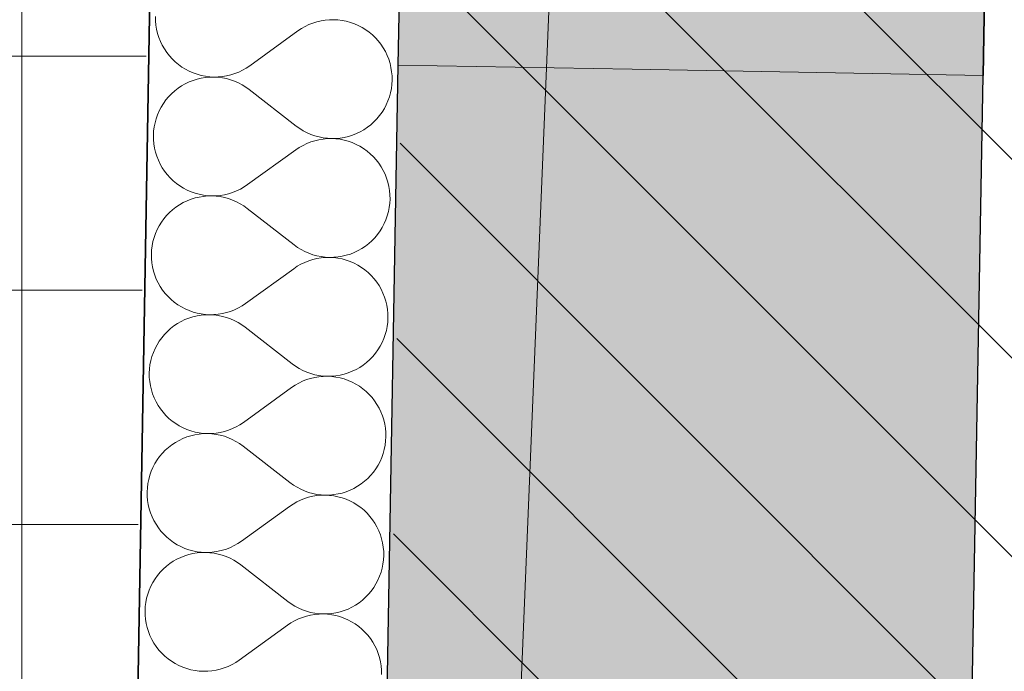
# Model space of a CAD drawing. Header units: millimetres. Extents: x -40276 to 214973, y -147941 to 35228.
# Tile 46 of 256: x -20652 to -20020, y 4095 to 4513. Entities that reach past the tile are written whole.
import ezdxf

# ---------------------------------------------------------------- set-up
doc = ezdxf.new("R2010")
doc.units = ezdxf.units.MM
doc.header["$MEASUREMENT"] = 0
doc.linetypes.add('Wipeout_Contour', pattern=[1000, 0, -1000])
for name, color, linetype in [('1._POHLED ZÁPADNÍ_2_0_plochy', 7, 'Continuous'), ('1._POHLED ZÁPADNÍ_2_2D prvky - obecné', 7, 'Continuous'), ('1._POHLED ZÁPADNÍ_2_akustické prvky', 7, 'Continuous'), ('1._POHLED ZÁPADNÍ_2_BT_ortho', 7, 'Continuous'), ('1._POHLED ZÁPADNÍ_2_Konstrukce - nosné', 7, 'Continuous'), ('1._POHLED ZÁPADNÍ_2_Nové_Konstrukce - nosné', 7, 'Continuous'), ('1._POHLED ZÁPADNÍ_2_Nové_Výplně - Povrchové', 7, 'Continuous'), ('1._POHLED ZÁPADNÍ_2_Nové_Výplně – Řezové', 7, 'Continuous'), ('1._POHLED ZÁPADNÍ_2_Výplně – Řezové', 7, 'Continuous')]:
    doc.layers.add(name, color=color, linetype=linetype)

# ---------------------------------------------------------------- blocks, each defined once
blk = doc.blocks.new('*X25', base_point=(-42174.69, -26223.67))
at = {"layer": '1._POHLED ZÁPADNÍ_2_Nové_Výplně – Řezové', "color": 21, "linetype": 'Continuous', "lineweight": 20, "true_color": 0xffaaaa}
for p, q in [((-20564.41, 4515.14), (-20564.37, 4512.42)), ((-20564.37, 4512.42), (-20564.12, 4509.71)), ((-20564.12, 4509.71), (-20563.69, 4507.02)), ((-20470.87, 4507.43), (-20473.13, 4505.91)), ((-20468.51, 4508.77), (-20470.87, 4507.43)), ((-20466.06, 4509.95), (-20468.51, 4508.77)), ((-20463.53, 4510.95), (-20466.06, 4509.95)), ((-20460.93, 4511.77), (-20463.53, 4510.95)), ((-20458.29, 4512.39), (-20460.93, 4511.77)), ((-20455.6, 4512.83), (-20458.29, 4512.39)), ((-20452.89, 4513.08), (-20455.6, 4512.83)), ((-20450.17, 4513.13), (-20452.89, 4513.08)), ((-20447.45, 4512.98), (-20450.17, 4513.13)), ((-20444.75, 4512.65), (-20447.45, 4512.98)), ((-20442.09, 4512.12), (-20444.75, 4512.65)), ((-20439.46, 4511.4), (-20442.09, 4512.12)), ((-20436.9, 4510.5), (-20439.46, 4511.4)), ((-20434.4, 4509.41), (-20436.9, 4510.5)), ((-20431.99, 4508.16), (-20434.4, 4509.41)), ((-20429.67, 4506.73), (-20431.99, 4508.16)), ((-20563.69, 4507.02), (-20563.06, 4504.38)), ((-20563.06, 4504.38), (-20562.25, 4501.78)), ((-20562.25, 4501.78), (-20561.25, 4499.25)), ((-20504.01, 4483.6), (-20473.13, 4505.91)), ((-20427.47, 4505.14), (-20429.67, 4506.73)), ((-20425.38, 4503.39), (-20427.47, 4505.14)), ((-20423.42, 4501.51), (-20425.38, 4503.39)), ((-20421.6, 4499.48), (-20423.42, 4501.51)), ((-20561.25, 4499.25), (-20560.07, 4496.8)), ((-20560.07, 4496.8), (-20558.73, 4494.43)), ((-20419.93, 4497.34), (-20421.6, 4499.48)), ((-20418.42, 4495.07), (-20419.93, 4497.34)), ((-20417.07, 4492.71), (-20418.42, 4495.07)), ((-20558.73, 4494.43), (-20557.21, 4492.17)), ((-20557.21, 4492.17), (-20555.54, 4490.02)), ((-20555.54, 4490.02), (-20553.72, 4488)), ((-20415.89, 4490.26), (-20417.07, 4492.71)), ((-20414.9, 4487.73), (-20415.89, 4490.26)), ((-20553.72, 4488), (-20551.77, 4486.11)), ((-20551.77, 4486.11), (-20549.68, 4484.37)), ((-20549.68, 4484.37), (-20547.47, 4482.78)), ((-20547.47, 4482.78), (-20545.15, 4481.35)), ((-20506.27, 4482.08), (-20504.01, 4483.6)), ((-20414.08, 4485.13), (-20414.9, 4487.73)), ((-20413.46, 4482.48), (-20414.08, 4485.13)), ((-20413.02, 4479.8), (-20413.46, 4482.48)), ((-20545.15, 4481.35), (-20542.74, 4480.09)), ((-20542.74, 4480.09), (-20540.25, 4479.01)), ((-20540.25, 4479.01), (-20537.68, 4478.11)), ((-20537.68, 4478.11), (-20535.06, 4477.39)), ((-20532.4, 4476.09), (-20535.09, 4475.66)), ((-20535.06, 4477.39), (-20532.39, 4476.86)), ((-20529.69, 4476.33), (-20532.4, 4476.09)), ((-20532.39, 4476.86), (-20529.69, 4476.52)), ((-20529.69, 4476.52), (-20526.97, 4476.38)), ((-20526.97, 4476.38), (-20529.69, 4476.33)), ((-20526.97, 4476.38), (-20524.25, 4476.43)), ((-20524.26, 4476.23), (-20526.97, 4476.38)), ((-20521.56, 4475.89), (-20524.26, 4476.23)), ((-20524.25, 4476.43), (-20521.54, 4476.68)), ((-20518.89, 4475.36), (-20521.56, 4475.89)), ((-20521.54, 4476.68), (-20518.86, 4477.11)), ((-20518.86, 4477.11), (-20516.21, 4477.74)), ((-20516.21, 4477.74), (-20513.61, 4478.56)), ((-20513.61, 4478.56), (-20511.08, 4479.56)), ((-20511.08, 4479.56), (-20508.63, 4480.73)), ((-20508.63, 4480.73), (-20506.27, 4482.08)), ((-20412.78, 4477.09), (-20413.02, 4479.8)), ((-20412.73, 4474.37), (-20412.78, 4477.09)), ((-20547.68, 4470.7), (-20549.94, 4469.19)), ((-20545.32, 4472.05), (-20547.68, 4470.7)), ((-20542.86, 4473.22), (-20545.32, 4472.05)), ((-20540.33, 4474.22), (-20542.86, 4473.22)), ((-20537.74, 4475.03), (-20540.33, 4474.22)), ((-20535.09, 4475.66), (-20537.74, 4475.03)), ((-20516.26, 4474.64), (-20518.89, 4475.36)), ((-20513.7, 4473.73), (-20516.26, 4474.64)), ((-20511.21, 4472.65), (-20513.7, 4473.73)), ((-20508.8, 4471.38), (-20511.21, 4472.65)), ((-20506.48, 4469.95), (-20508.8, 4471.38)), ((-20504.28, 4468.36), (-20506.48, 4469.95)), ((-20413.21, 4468.95), (-20412.87, 4471.65)), ((-20412.87, 4471.65), (-20412.73, 4474.37)), ((-20556.01, 4463.75), (-20557.75, 4461.66)), ((-20554.12, 4465.71), (-20556.01, 4463.75)), ((-20552.09, 4467.52), (-20554.12, 4465.71)), ((-20549.94, 4469.19), (-20552.09, 4467.52)), ((-20504.28, 4468.36), (-20474.21, 4444.97)), ((-20415.37, 4461.09), (-20414.46, 4463.66)), ((-20414.46, 4463.66), (-20413.74, 4466.28)), ((-20413.74, 4466.28), (-20413.21, 4468.95)), ((-20560.77, 4457.14), (-20562.03, 4454.73)), ((-20559.34, 4459.45), (-20560.77, 4457.14)), ((-20557.75, 4461.66), (-20559.34, 4459.45)), ((-20417.71, 4456.19), (-20416.45, 4458.6)), ((-20416.45, 4458.6), (-20415.37, 4461.09)), ((-20563.12, 4452.23), (-20564.02, 4449.67)), ((-20562.03, 4454.73), (-20563.12, 4452.23)), ((-20422.48, 4449.58), (-20420.73, 4451.67)), ((-20420.73, 4451.67), (-20419.14, 4453.87)), ((-20419.14, 4453.87), (-20417.71, 4456.19)), ((-20565.27, 4444.38), (-20565.61, 4441.68)), ((-20564.74, 4447.05), (-20565.27, 4444.38)), ((-20564.02, 4449.67), (-20564.74, 4447.05)), ((-20474.21, 4444.97), (-20472, 4443.38)), ((-20428.54, 4444.14), (-20426.39, 4445.8)), ((-20426.39, 4445.8), (-20424.37, 4447.62)), ((-20424.37, 4447.62), (-20422.48, 4449.58)), ((-20565.61, 4441.68), (-20565.76, 4438.96)), ((-20565.76, 4438.96), (-20565.71, 4436.24)), ((-20472, 4443.38), (-20469.69, 4441.95)), ((-20469.69, 4441.95), (-20467.28, 4440.68)), ((-20467.28, 4440.68), (-20464.78, 4439.6)), ((-20464.78, 4439.6), (-20462.22, 4438.69)), ((-20462.22, 4438.69), (-20459.6, 4437.97)), ((-20459.6, 4437.97), (-20456.93, 4437.44)), ((-20443.4, 4437.67), (-20440.75, 4438.3)), ((-20440.75, 4438.3), (-20438.15, 4439.11)), ((-20438.15, 4439.11), (-20435.62, 4440.11)), ((-20435.62, 4440.11), (-20433.17, 4441.28)), ((-20433.17, 4441.28), (-20430.8, 4442.62)), ((-20430.8, 4442.62), (-20428.54, 4444.14)), ((-20565.71, 4436.24), (-20565.46, 4433.53)), ((-20565.46, 4433.53), (-20565.03, 4430.85)), ((-20469.85, 4432.6), (-20472.22, 4431.25)), ((-20467.4, 4433.77), (-20469.85, 4432.6)), ((-20464.87, 4434.77), (-20467.4, 4433.77)), ((-20462.27, 4435.59), (-20464.87, 4434.77)), ((-20459.63, 4436.22), (-20462.27, 4435.59)), ((-20456.94, 4436.65), (-20459.63, 4436.22)), ((-20454.23, 4436.9), (-20456.94, 4436.65)), ((-20456.93, 4437.44), (-20454.23, 4437.1)), ((-20454.23, 4437.1), (-20451.51, 4436.95)), ((-20451.51, 4436.95), (-20454.23, 4436.9)), ((-20451.51, 4436.95), (-20448.79, 4437)), ((-20448.8, 4436.81), (-20451.51, 4436.95)), ((-20446.1, 4436.47), (-20448.8, 4436.81)), ((-20448.79, 4437), (-20446.08, 4437.24)), ((-20443.43, 4435.94), (-20446.1, 4436.47)), ((-20446.08, 4437.24), (-20443.4, 4437.67)), ((-20440.8, 4435.22), (-20443.43, 4435.94)), ((-20438.24, 4434.32), (-20440.8, 4435.22)), ((-20435.74, 4433.24), (-20438.24, 4434.32)), ((-20433.33, 4431.98), (-20435.74, 4433.24)), ((-20431.02, 4430.55), (-20433.33, 4431.98)), ((-20565.03, 4430.85), (-20564.4, 4428.2)), ((-20564.4, 4428.2), (-20563.59, 4425.6)), ((-20563.59, 4425.6), (-20562.59, 4423.07)), ((-20505.35, 4407.42), (-20474.48, 4429.73)), ((-20472.22, 4431.25), (-20474.48, 4429.73)), ((-20428.81, 4428.96), (-20431.02, 4430.55)), ((-20426.72, 4427.22), (-20428.81, 4428.96)), ((-20424.76, 4425.33), (-20426.72, 4427.22)), ((-20422.94, 4423.3), (-20424.76, 4425.33)), ((-20562.59, 4423.07), (-20561.41, 4420.62)), ((-20561.41, 4420.62), (-20560.07, 4418.25)), ((-20421.27, 4421.16), (-20422.94, 4423.3)), ((-20419.76, 4418.9), (-20421.27, 4421.16)), ((-20560.07, 4418.25), (-20558.56, 4415.99)), ((-20558.56, 4415.99), (-20556.89, 4413.85)), ((-20556.89, 4413.85), (-20555.07, 4411.82)), ((-20418.41, 4416.53), (-20419.76, 4418.9)), ((-20417.24, 4414.08), (-20418.41, 4416.53)), ((-20416.24, 4411.55), (-20417.24, 4414.08)), ((-20555.07, 4411.82), (-20553.11, 4409.93)), ((-20553.11, 4409.93), (-20551.02, 4408.19)), ((-20551.02, 4408.19), (-20548.81, 4406.6)), ((-20548.81, 4406.6), (-20546.5, 4405.17)), ((-20507.61, 4405.9), (-20505.35, 4407.42)), ((-20415.42, 4408.95), (-20416.24, 4411.55)), ((-20414.8, 4406.3), (-20415.42, 4408.95)), ((-20546.5, 4405.17), (-20544.08, 4403.91)), ((-20544.08, 4403.91), (-20541.59, 4402.83)), ((-20541.59, 4402.83), (-20539.02, 4401.93)), ((-20539.02, 4401.93), (-20536.4, 4401.21)), ((-20536.4, 4401.21), (-20533.73, 4400.68)), ((-20531.03, 4400.15), (-20533.74, 4399.91)), ((-20533.73, 4400.68), (-20531.03, 4400.34)), ((-20531.03, 4400.34), (-20528.31, 4400.2)), ((-20528.31, 4400.2), (-20531.03, 4400.15)), ((-20528.31, 4400.2), (-20525.59, 4400.25)), ((-20525.6, 4400.05), (-20528.31, 4400.2)), ((-20522.9, 4399.71), (-20525.6, 4400.05)), ((-20525.59, 4400.25), (-20522.88, 4400.5)), ((-20522.88, 4400.5), (-20520.2, 4400.93)), ((-20520.2, 4400.93), (-20517.55, 4401.56)), ((-20517.55, 4401.56), (-20514.96, 4402.38)), ((-20514.96, 4402.38), (-20512.43, 4403.38)), ((-20512.43, 4403.38), (-20509.97, 4404.55)), ((-20509.97, 4404.55), (-20507.61, 4405.9)), ((-20414.36, 4403.62), (-20414.8, 4406.3)), ((-20414.12, 4400.91), (-20414.36, 4403.62)), ((-20414.07, 4398.19), (-20414.12, 4400.91)), ((-20549.02, 4394.53), (-20551.29, 4393.01)), ((-20546.66, 4395.87), (-20549.02, 4394.53)), ((-20544.2, 4397.04), (-20546.66, 4395.87)), ((-20541.67, 4398.04), (-20544.2, 4397.04)), ((-20539.08, 4398.85), (-20541.67, 4398.04)), ((-20536.43, 4399.48), (-20539.08, 4398.85)), ((-20533.74, 4399.91), (-20536.43, 4399.48)), ((-20520.23, 4399.18), (-20522.9, 4399.71)), ((-20517.61, 4398.46), (-20520.23, 4399.18)), ((-20515.04, 4397.55), (-20517.61, 4398.46)), ((-20512.55, 4396.47), (-20515.04, 4397.55)), ((-20510.14, 4395.2), (-20512.55, 4396.47)), ((-20507.82, 4393.77), (-20510.14, 4395.2)), ((-20505.62, 4392.18), (-20507.82, 4393.77)), ((-20414.55, 4392.77), (-20414.21, 4395.47)), ((-20414.21, 4395.47), (-20414.07, 4398.19)), ((-20557.35, 4387.57), (-20559.09, 4385.48)), ((-20555.46, 4389.53), (-20557.35, 4387.57)), ((-20553.43, 4391.35), (-20555.46, 4389.53)), ((-20551.29, 4393.01), (-20553.43, 4391.35)), ((-20505.62, 4392.18), (-20475.55, 4368.79)), ((-20416.71, 4384.92), (-20415.8, 4387.48)), ((-20415.8, 4387.48), (-20415.08, 4390.1)), ((-20415.08, 4390.1), (-20414.55, 4392.77)), ((-20560.68, 4383.28), (-20562.11, 4380.96)), ((-20559.09, 4385.48), (-20560.68, 4383.28)), ((-20419.05, 4380.01), (-20417.79, 4382.42)), ((-20417.79, 4382.42), (-20416.71, 4384.92)), ((-20564.46, 4376.06), (-20565.36, 4373.49)), ((-20563.37, 4378.55), (-20564.46, 4376.06)), ((-20562.11, 4380.96), (-20563.37, 4378.55)), ((-20423.82, 4373.4), (-20422.07, 4375.49)), ((-20422.07, 4375.49), (-20420.48, 4377.7)), ((-20420.48, 4377.7), (-20419.05, 4380.01)), ((-20566.08, 4370.87), (-20566.61, 4368.2)), ((-20565.36, 4373.49), (-20566.08, 4370.87)), ((-20475.55, 4368.79), (-20473.34, 4367.2)), ((-20429.88, 4367.96), (-20427.73, 4369.63)), ((-20427.73, 4369.63), (-20425.71, 4371.44)), ((-20425.71, 4371.44), (-20423.82, 4373.4)), ((-20566.95, 4365.5), (-20567.1, 4362.78)), ((-20567.1, 4362.78), (-20567.05, 4360.06)), ((-20566.61, 4368.2), (-20566.95, 4365.5)), ((-20473.34, 4367.2), (-20471.03, 4365.77)), ((-20471.03, 4365.77), (-20468.62, 4364.5)), ((-20468.62, 4364.5), (-20466.13, 4363.42)), ((-20466.13, 4363.42), (-20463.56, 4362.51)), ((-20463.56, 4362.51), (-20460.94, 4361.79)), ((-20442.09, 4362.12), (-20439.49, 4362.93)), ((-20439.49, 4362.93), (-20436.96, 4363.93)), ((-20436.96, 4363.93), (-20434.51, 4365.1)), ((-20434.51, 4365.1), (-20432.14, 4366.45)), ((-20432.14, 4366.45), (-20429.88, 4367.96)), ((-20567.05, 4360.06), (-20566.81, 4357.35)), ((-20566.81, 4357.35), (-20566.37, 4354.67)), ((-20471.19, 4356.42), (-20473.56, 4355.07)), ((-20468.74, 4357.59), (-20471.19, 4356.42)), ((-20466.21, 4358.59), (-20468.74, 4357.59)), ((-20463.62, 4359.41), (-20466.21, 4358.59)), ((-20460.97, 4360.04), (-20463.62, 4359.41)), ((-20458.28, 4360.47), (-20460.97, 4360.04)), ((-20460.94, 4361.79), (-20458.27, 4361.26)), ((-20455.57, 4360.72), (-20458.28, 4360.47)), ((-20458.27, 4361.26), (-20455.57, 4360.92)), ((-20455.57, 4360.92), (-20452.85, 4360.77)), ((-20452.85, 4360.77), (-20455.57, 4360.72)), ((-20452.85, 4360.77), (-20450.13, 4360.82)), ((-20450.14, 4360.63), (-20452.85, 4360.77)), ((-20447.44, 4360.29), (-20450.14, 4360.63)), ((-20450.13, 4360.82), (-20447.42, 4361.06)), ((-20444.77, 4359.76), (-20447.44, 4360.29)), ((-20447.42, 4361.06), (-20444.74, 4361.49)), ((-20442.14, 4359.04), (-20444.77, 4359.76)), ((-20444.74, 4361.49), (-20442.09, 4362.12)), ((-20439.58, 4358.14), (-20442.14, 4359.04)), ((-20437.08, 4357.06), (-20439.58, 4358.14)), ((-20434.67, 4355.8), (-20437.08, 4357.06)), ((-20566.37, 4354.67), (-20565.74, 4352.02)), ((-20565.74, 4352.02), (-20564.93, 4349.42)), ((-20506.69, 4331.24), (-20475.82, 4353.55)), ((-20473.56, 4355.07), (-20475.82, 4353.55)), ((-20432.36, 4354.37), (-20434.67, 4355.8)), ((-20430.15, 4352.78), (-20432.36, 4354.37)), ((-20428.06, 4351.04), (-20430.15, 4352.78)), ((-20426.1, 4349.15), (-20428.06, 4351.04)), ((-20564.93, 4349.42), (-20563.93, 4346.89)), ((-20563.93, 4346.89), (-20562.76, 4344.44)), ((-20562.76, 4344.44), (-20561.41, 4342.08)), ((-20424.28, 4347.13), (-20426.1, 4349.15)), ((-20422.61, 4344.98), (-20424.28, 4347.13)), ((-20421.1, 4342.72), (-20422.61, 4344.98)), ((-20561.41, 4342.08), (-20559.9, 4339.81)), ((-20559.9, 4339.81), (-20558.23, 4337.67)), ((-20558.23, 4337.67), (-20556.41, 4335.64)), ((-20419.75, 4340.35), (-20421.1, 4342.72)), ((-20418.58, 4337.9), (-20419.75, 4340.35)), ((-20417.58, 4335.37), (-20418.58, 4337.9)), ((-20556.41, 4335.64), (-20554.45, 4333.76)), ((-20554.45, 4333.76), (-20552.36, 4332.01)), ((-20552.36, 4332.01), (-20550.15, 4330.42)), ((-20508.95, 4329.72), (-20506.69, 4331.24)), ((-20416.77, 4332.77), (-20417.58, 4335.37)), ((-20416.14, 4330.13), (-20416.77, 4332.77)), ((-20550.15, 4330.42), (-20547.84, 4328.99)), ((-20547.84, 4328.99), (-20545.43, 4327.74)), ((-20545.43, 4327.74), (-20542.93, 4326.65)), ((-20542.93, 4326.65), (-20540.36, 4325.75)), ((-20540.36, 4325.75), (-20537.74, 4325.03)), ((-20537.74, 4325.03), (-20535.07, 4324.5)), ((-20535.07, 4324.5), (-20532.37, 4324.17)), ((-20526.93, 4324.07), (-20524.23, 4324.32)), ((-20524.23, 4324.32), (-20521.54, 4324.76)), ((-20521.54, 4324.76), (-20518.89, 4325.38)), ((-20518.89, 4325.38), (-20516.3, 4326.2)), ((-20516.3, 4326.2), (-20513.77, 4327.2)), ((-20513.77, 4327.2), (-20511.31, 4328.37)), ((-20511.31, 4328.37), (-20508.95, 4329.72)), ((-20415.7, 4327.44), (-20416.14, 4330.13)), ((-20415.46, 4324.73), (-20415.7, 4327.44)), ((-20415.41, 4322.01), (-20415.46, 4324.73)), ((-20550.36, 4318.35), (-20552.63, 4316.84)), ((-20548, 4319.69), (-20550.36, 4318.35)), ((-20545.55, 4320.87), (-20548, 4319.69)), ((-20543.01, 4321.86), (-20545.55, 4320.87)), ((-20540.42, 4322.67), (-20543.01, 4321.86)), ((-20537.77, 4323.3), (-20540.42, 4322.67)), ((-20535.08, 4323.73), (-20537.77, 4323.3)), ((-20532.37, 4323.97), (-20535.08, 4323.73)), ((-20532.37, 4324.17), (-20529.65, 4324.02)), ((-20529.65, 4324.02), (-20532.37, 4323.97)), ((-20529.65, 4324.02), (-20526.93, 4324.07)), ((-20526.94, 4323.88), (-20529.65, 4324.02)), ((-20524.24, 4323.53), (-20526.94, 4323.88)), ((-20521.57, 4323), (-20524.24, 4323.53)), ((-20518.95, 4322.28), (-20521.57, 4323)), ((-20516.38, 4321.38), (-20518.95, 4322.28)), ((-20513.89, 4320.29), (-20516.38, 4321.38)), ((-20511.48, 4319.03), (-20513.89, 4320.29)), ((-20509.17, 4317.59), (-20511.48, 4319.03)), ((-20415.89, 4316.59), (-20415.56, 4319.29)), ((-20415.56, 4319.29), (-20415.41, 4322.01)), ((-20556.8, 4313.35), (-20558.69, 4311.39)), ((-20554.78, 4315.17), (-20556.8, 4313.35)), ((-20552.63, 4316.84), (-20554.78, 4315.17)), ((-20506.96, 4316), (-20509.17, 4317.59)), ((-20506.96, 4316), (-20476.89, 4292.61)), ((-20417.14, 4311.3), (-20416.42, 4313.93)), ((-20416.42, 4313.93), (-20415.89, 4316.59)), ((-20562.03, 4307.1), (-20563.45, 4304.78)), ((-20560.43, 4309.3), (-20562.03, 4307.1)), ((-20558.69, 4311.39), (-20560.43, 4309.3)), ((-20420.4, 4303.83), (-20419.13, 4306.24)), ((-20419.13, 4306.24), (-20418.05, 4308.74)), ((-20418.05, 4308.74), (-20417.14, 4311.3)), ((-20565.8, 4299.88), (-20566.71, 4297.31)), ((-20564.72, 4302.37), (-20565.8, 4299.88)), ((-20563.45, 4304.78), (-20564.72, 4302.37)), ((-20425.16, 4297.22), (-20423.42, 4299.31)), ((-20423.42, 4299.31), (-20421.83, 4301.52)), ((-20421.83, 4301.52), (-20420.4, 4303.83)), ((-20567.43, 4294.69), (-20567.96, 4292.02)), ((-20566.71, 4297.31), (-20567.43, 4294.69)), ((-20431.22, 4291.78), (-20429.07, 4293.45)), ((-20429.07, 4293.45), (-20427.05, 4295.26)), ((-20427.05, 4295.26), (-20425.16, 4297.22)), ((-20568.29, 4289.32), (-20568.44, 4286.6)), ((-20568.44, 4286.6), (-20568.39, 4283.88)), ((-20567.96, 4292.02), (-20568.29, 4289.32)), ((-20476.89, 4292.61), (-20474.68, 4291.02)), ((-20474.68, 4291.02), (-20472.37, 4289.59)), ((-20472.37, 4289.59), (-20469.96, 4288.33)), ((-20469.96, 4288.33), (-20467.47, 4287.24)), ((-20467.47, 4287.24), (-20464.9, 4286.33)), ((-20443.43, 4285.94), (-20440.84, 4286.75)), ((-20440.84, 4286.75), (-20438.3, 4287.75)), ((-20438.3, 4287.75), (-20435.85, 4288.92)), ((-20435.85, 4288.92), (-20433.49, 4290.27)), ((-20433.49, 4290.27), (-20431.22, 4291.78)), ((-20568.39, 4283.88), (-20568.15, 4281.17)), ((-20568.15, 4281.17), (-20567.71, 4278.49)), ((-20472.54, 4280.24), (-20474.9, 4278.89)), ((-20470.08, 4281.42), (-20472.54, 4280.24)), ((-20467.55, 4282.41), (-20470.08, 4281.42)), ((-20464.96, 4283.23), (-20467.55, 4282.41)), ((-20462.31, 4283.86), (-20464.96, 4283.23)), ((-20464.9, 4286.33), (-20462.28, 4285.61)), ((-20459.63, 4284.3), (-20462.31, 4283.86)), ((-20462.28, 4285.61), (-20459.61, 4285.08)), ((-20456.92, 4284.54), (-20459.63, 4284.3)), ((-20459.61, 4285.08), (-20456.91, 4284.74)), ((-20454.2, 4284.59), (-20456.92, 4284.54)), ((-20456.91, 4284.74), (-20454.2, 4284.59)), ((-20454.2, 4284.59), (-20451.48, 4284.64)), ((-20451.48, 4284.45), (-20454.2, 4284.59)), ((-20451.48, 4284.64), (-20448.77, 4284.88)), ((-20448.78, 4284.11), (-20451.48, 4284.45)), ((-20446.11, 4283.58), (-20448.78, 4284.11)), ((-20448.77, 4284.88), (-20446.08, 4285.32)), ((-20443.49, 4282.87), (-20446.11, 4283.58)), ((-20446.08, 4285.32), (-20443.43, 4285.94)), ((-20440.92, 4281.96), (-20443.49, 4282.87)), ((-20438.42, 4280.88), (-20440.92, 4281.96)), ((-20436.01, 4279.62), (-20438.42, 4280.88)), ((-20567.71, 4278.49), (-20567.08, 4275.84)), ((-20567.08, 4275.84), (-20566.27, 4273.25)), ((-20508.03, 4255.06), (-20477.16, 4277.38)), ((-20474.9, 4278.89), (-20477.16, 4277.38)), ((-20433.7, 4278.19), (-20436.01, 4279.62)), ((-20431.49, 4276.6), (-20433.7, 4278.19)), ((-20429.4, 4274.86), (-20431.49, 4276.6)), ((-20427.44, 4272.97), (-20429.4, 4274.86)), ((-20566.27, 4273.25), (-20565.27, 4270.71)), ((-20565.27, 4270.71), (-20564.1, 4268.26)), ((-20564.1, 4268.26), (-20562.75, 4265.9)), ((-20425.62, 4270.95), (-20427.44, 4272.97)), ((-20423.95, 4268.8), (-20425.62, 4270.95)), ((-20422.44, 4266.54), (-20423.95, 4268.8)), ((-20562.75, 4265.9), (-20561.24, 4263.64)), ((-20561.24, 4263.64), (-20559.57, 4261.49)), ((-20559.57, 4261.49), (-20557.75, 4259.47)), ((-20421.09, 4264.17), (-20422.44, 4266.54)), ((-20419.92, 4261.72), (-20421.09, 4264.17)), ((-20418.92, 4259.19), (-20419.92, 4261.72)), ((-20557.75, 4259.47), (-20555.79, 4257.58)), ((-20555.79, 4257.58), (-20553.7, 4255.83)), ((-20553.7, 4255.83), (-20551.49, 4254.24)), ((-20510.29, 4253.55), (-20508.03, 4255.06)), ((-20418.11, 4256.59), (-20418.92, 4259.19)), ((-20417.48, 4253.95), (-20418.11, 4256.59)), ((-20551.49, 4254.24), (-20549.18, 4252.82)), ((-20549.18, 4252.82), (-20546.77, 4251.56)), ((-20546.77, 4251.56), (-20544.27, 4250.47)), ((-20544.27, 4250.47), (-20541.71, 4249.57)), ((-20541.71, 4249.57), (-20539.08, 4248.85)), ((-20539.08, 4248.85), (-20536.41, 4248.32)), ((-20525.57, 4248.14), (-20522.88, 4248.58)), ((-20522.88, 4248.58), (-20520.23, 4249.21)), ((-20520.23, 4249.21), (-20517.64, 4250.02)), ((-20517.64, 4250.02), (-20515.11, 4251.02)), ((-20515.11, 4251.02), (-20512.66, 4252.2)), ((-20512.66, 4252.2), (-20510.29, 4253.55)), ((-20417.04, 4251.26), (-20417.48, 4253.95)), ((-20416.8, 4248.55), (-20417.04, 4251.26)), ((-20416.75, 4245.83), (-20416.8, 4248.55)), ((-20549.34, 4243.51), (-20551.71, 4242.17)), ((-20546.89, 4244.69), (-20549.34, 4243.51)), ((-20544.36, 4245.68), (-20546.89, 4244.69)), ((-20541.76, 4246.5), (-20544.36, 4245.68)), ((-20539.11, 4247.12), (-20541.76, 4246.5)), ((-20536.43, 4247.55), (-20539.11, 4247.12)), ((-20533.72, 4247.8), (-20536.43, 4247.55)), ((-20536.41, 4248.32), (-20533.71, 4247.99)), ((-20531, 4247.84), (-20533.72, 4247.8)), ((-20533.71, 4247.99), (-20531, 4247.84)), ((-20531, 4247.84), (-20528.28, 4247.89)), ((-20528.28, 4247.7), (-20531, 4247.84)), ((-20528.28, 4247.89), (-20525.57, 4248.14)), ((-20525.58, 4247.36), (-20528.28, 4247.7)), ((-20522.91, 4246.82), (-20525.58, 4247.36)), ((-20520.29, 4246.1), (-20522.91, 4246.82)), ((-20517.72, 4245.2), (-20520.29, 4246.1)), ((-20515.23, 4244.11), (-20517.72, 4245.2)), ((-20512.82, 4242.85), (-20515.23, 4244.11)), ((-20510.51, 4241.42), (-20512.82, 4242.85)), ((-20417.24, 4240.42), (-20416.9, 4243.11)), ((-20416.9, 4243.11), (-20416.75, 4245.83)), ((-20558.14, 4237.17), (-20560.03, 4235.21)), ((-20556.12, 4238.99), (-20558.14, 4237.17)), ((-20553.97, 4240.66), (-20556.12, 4238.99)), ((-20551.71, 4242.17), (-20553.97, 4240.66)), ((-20508.3, 4239.82), (-20510.51, 4241.42)), ((-20508.3, 4239.82), (-20478.23, 4216.43)), ((-20418.49, 4235.12), (-20417.77, 4237.75)), ((-20417.77, 4237.75), (-20417.24, 4240.42)), ((-20563.37, 4230.92), (-20564.8, 4228.6)), ((-20561.78, 4233.13), (-20563.37, 4230.92)), ((-20560.03, 4235.21), (-20561.78, 4233.13)), ((-20421.74, 4227.65), (-20420.48, 4230.06)), ((-20420.48, 4230.06), (-20419.39, 4232.56)), ((-20419.39, 4232.56), (-20418.49, 4235.12)), ((-20567.14, 4223.7), (-20568.05, 4221.13)), ((-20566.06, 4226.19), (-20567.14, 4223.7)), ((-20564.8, 4228.6), (-20566.06, 4226.19)), ((-20424.76, 4223.13), (-20423.17, 4225.34)), ((-20423.17, 4225.34), (-20421.74, 4227.65)), ((-20568.77, 4218.51), (-20569.3, 4215.84)), ((-20568.05, 4221.13), (-20568.77, 4218.51)), ((-20432.56, 4215.6), (-20430.42, 4217.27)), ((-20430.42, 4217.27), (-20428.39, 4219.09)), ((-20428.39, 4219.09), (-20426.5, 4221.04)), ((-20426.5, 4221.04), (-20424.76, 4223.13)), ((-20569.64, 4213.14), (-20569.78, 4210.43)), ((-20569.3, 4215.84), (-20569.64, 4213.14)), ((-20478.23, 4216.43), (-20476.03, 4214.84)), ((-20476.03, 4214.84), (-20473.71, 4213.41)), ((-20473.71, 4213.41), (-20471.3, 4212.15)), ((-20471.3, 4212.15), (-20468.81, 4211.06)), ((-20468.81, 4211.06), (-20466.24, 4210.15)), ((-20442.18, 4210.57), (-20439.65, 4211.57)), ((-20439.65, 4211.57), (-20437.19, 4212.74)), ((-20437.19, 4212.74), (-20434.83, 4214.09)), ((-20434.83, 4214.09), (-20432.56, 4215.6)), ((-20569.78, 4210.43), (-20569.73, 4207.7)), ((-20569.73, 4207.7), (-20569.49, 4205)), ((-20569.49, 4205), (-20569.05, 4202.31)), ((-20471.42, 4205.24), (-20473.88, 4204.06)), ((-20468.89, 4206.24), (-20471.42, 4205.24)), ((-20466.3, 4207.05), (-20468.89, 4206.24)), ((-20463.65, 4207.68), (-20466.3, 4207.05)), ((-20466.24, 4210.15), (-20463.62, 4209.43)), ((-20460.97, 4208.12), (-20463.65, 4207.68)), ((-20463.62, 4209.43), (-20460.95, 4208.9)), ((-20458.26, 4208.36), (-20460.97, 4208.12)), ((-20460.95, 4208.9), (-20458.25, 4208.56)), ((-20455.54, 4208.41), (-20458.26, 4208.36)), ((-20458.25, 4208.56), (-20455.54, 4208.41)), ((-20455.54, 4208.41), (-20452.82, 4208.46)), ((-20452.82, 4208.27), (-20455.54, 4208.41)), ((-20452.82, 4208.46), (-20450.11, 4208.7)), ((-20450.12, 4207.93), (-20452.82, 4208.27)), ((-20447.45, 4207.4), (-20450.12, 4207.93)), ((-20450.11, 4208.7), (-20447.42, 4209.14)), ((-20444.83, 4206.69), (-20447.45, 4207.4)), ((-20447.42, 4209.14), (-20444.77, 4209.76)), ((-20442.26, 4205.78), (-20444.83, 4206.69)), ((-20444.77, 4209.76), (-20442.18, 4210.57)), ((-20439.77, 4204.7), (-20442.26, 4205.78)), ((-20437.35, 4203.44), (-20439.77, 4204.7)), ((-20569.05, 4202.31), (-20568.43, 4199.66)), ((-20568.43, 4199.66), (-20567.61, 4197.07)), ((-20509.37, 4178.88), (-20478.5, 4201.2)), ((-20476.24, 4202.71), (-20478.5, 4201.2)), ((-20473.88, 4204.06), (-20476.24, 4202.71)), ((-20435.04, 4202.01), (-20437.35, 4203.44)), ((-20432.83, 4200.42), (-20435.04, 4202.01)), ((-20430.74, 4198.68), (-20432.83, 4200.42)), ((-20428.78, 4196.79), (-20430.74, 4198.68)), ((-20567.61, 4197.07), (-20566.61, 4194.54)), ((-20566.61, 4194.54), (-20565.44, 4192.08)), ((-20565.44, 4192.08), (-20564.09, 4189.72)), ((-20426.97, 4194.77), (-20428.78, 4196.79)), ((-20425.3, 4192.62), (-20426.97, 4194.77)), ((-20423.78, 4190.36), (-20425.3, 4192.62)), ((-20564.09, 4189.72), (-20562.58, 4187.46)), ((-20562.58, 4187.46), (-20560.91, 4185.31)), ((-20422.44, 4188), (-20423.78, 4190.36)), ((-20421.26, 4185.54), (-20422.44, 4188)), ((-20420.26, 4183.01), (-20421.26, 4185.54)), ((-20560.91, 4185.31), (-20559.09, 4183.29)), ((-20559.09, 4183.29), (-20557.13, 4181.4)), ((-20557.13, 4181.4), (-20555.04, 4179.66)), ((-20555.04, 4179.66), (-20552.84, 4178.07)), ((-20419.45, 4180.42), (-20420.26, 4183.01)), ((-20418.82, 4177.77), (-20419.45, 4180.42)), ((-20552.84, 4178.07), (-20550.52, 4176.64)), ((-20550.52, 4176.64), (-20548.11, 4175.38)), ((-20548.11, 4175.38), (-20545.61, 4174.29)), ((-20545.61, 4174.29), (-20543.05, 4173.39)), ((-20543.05, 4173.39), (-20540.42, 4172.67)), ((-20524.22, 4172.4), (-20521.58, 4173.03)), ((-20521.58, 4173.03), (-20518.98, 4173.84)), ((-20518.98, 4173.84), (-20516.45, 4174.84)), ((-20516.45, 4174.84), (-20514, 4176.02)), ((-20514, 4176.02), (-20511.63, 4177.37)), ((-20511.63, 4177.37), (-20509.37, 4178.88)), ((-20418.39, 4175.08), (-20418.82, 4177.77)), ((-20418.14, 4172.37), (-20418.39, 4175.08)), ((-20550.68, 4167.34), (-20553.05, 4165.99)), ((-20548.23, 4168.51), (-20550.68, 4167.34)), ((-20545.7, 4169.5), (-20548.23, 4168.51)), ((-20543.1, 4170.32), (-20545.7, 4169.5)), ((-20540.45, 4170.94), (-20543.1, 4170.32)), ((-20537.77, 4171.38), (-20540.45, 4170.94)), ((-20540.42, 4172.67), (-20537.75, 4172.14)), ((-20535.06, 4171.62), (-20537.77, 4171.38)), ((-20537.75, 4172.14), (-20535.05, 4171.81)), ((-20532.34, 4171.66), (-20535.06, 4171.62)), ((-20535.05, 4171.81), (-20532.34, 4171.66)), ((-20532.34, 4171.66), (-20529.62, 4171.72)), ((-20529.62, 4171.52), (-20532.34, 4171.66)), ((-20529.62, 4171.72), (-20526.91, 4171.96)), ((-20526.92, 4171.18), (-20529.62, 4171.52)), ((-20524.25, 4170.65), (-20526.92, 4171.18)), ((-20526.91, 4171.96), (-20524.22, 4172.4)), ((-20521.63, 4169.92), (-20524.25, 4170.65)), ((-20519.07, 4169.02), (-20521.63, 4169.92)), ((-20516.57, 4167.93), (-20519.07, 4169.02)), ((-20514.16, 4166.67), (-20516.57, 4167.93)), ((-20511.85, 4165.24), (-20514.16, 4166.67)), ((-20418.58, 4164.24), (-20418.24, 4166.94)), ((-20418.24, 4166.94), (-20418.09, 4169.65)), ((-20418.09, 4169.65), (-20418.14, 4172.37)), ((-20559.48, 4160.99), (-20561.37, 4159.03)), ((-20557.46, 4162.81), (-20559.48, 4160.99)), ((-20555.31, 4164.48), (-20557.46, 4162.81)), ((-20553.05, 4165.99), (-20555.31, 4164.48)), ((-20509.64, 4163.64), (-20511.85, 4165.24)), ((-20509.64, 4163.64), (-20479.57, 4140.25)), ((-20419.83, 4158.94), (-20419.11, 4161.57)), ((-20419.11, 4161.57), (-20418.58, 4164.24)), ((-20564.71, 4154.74), (-20566.14, 4152.43)), ((-20563.12, 4156.95), (-20564.71, 4154.74)), ((-20561.37, 4159.03), (-20563.12, 4156.95)), ((-20423.08, 4151.47), (-20421.82, 4153.88)), ((-20421.82, 4153.88), (-20420.73, 4156.38)), ((-20420.73, 4156.38), (-20419.83, 4158.94)), ((-20568.48, 4147.52), (-20569.39, 4144.95)), ((-20567.4, 4150.01), (-20568.48, 4147.52)), ((-20566.14, 4152.43), (-20567.4, 4150.01)), ((-20426.1, 4146.95), (-20424.51, 4149.16)), ((-20424.51, 4149.16), (-20423.08, 4151.47)), ((-20570.11, 4142.33), (-20570.64, 4139.66)), ((-20569.39, 4144.95), (-20570.11, 4142.33)), ((-20431.76, 4141.09), (-20429.73, 4142.91)), ((-20429.73, 4142.91), (-20427.84, 4144.87)), ((-20427.84, 4144.87), (-20426.1, 4146.95)), ((-20570.98, 4136.96), (-20571.12, 4134.25)), ((-20570.64, 4139.66), (-20570.98, 4136.96)), ((-20479.57, 4140.25), (-20477.37, 4138.66)), ((-20477.37, 4138.66), (-20475.05, 4137.23)), ((-20475.05, 4137.23), (-20472.64, 4135.97)), ((-20472.64, 4135.97), (-20470.15, 4134.88)), ((-20443.52, 4134.4), (-20440.99, 4135.39)), ((-20440.99, 4135.39), (-20438.53, 4136.56)), ((-20438.53, 4136.56), (-20436.17, 4137.91)), ((-20436.17, 4137.91), (-20433.91, 4139.42)), ((-20433.91, 4139.42), (-20431.76, 4141.09)), ((-20571.12, 4134.25), (-20571.07, 4131.53)), ((-20571.07, 4131.53), (-20570.83, 4128.82)), ((-20570.83, 4128.82), (-20570.39, 4126.13)), ((-20472.77, 4129.06), (-20475.22, 4127.88)), ((-20470.24, 4130.06), (-20472.77, 4129.06)), ((-20467.64, 4130.87), (-20470.24, 4130.06)), ((-20470.15, 4134.88), (-20467.59, 4133.97)), ((-20464.99, 4131.5), (-20467.64, 4130.87)), ((-20467.59, 4133.97), (-20464.96, 4133.25)), ((-20462.31, 4131.94), (-20464.99, 4131.5)), ((-20464.96, 4133.25), (-20462.29, 4132.72)), ((-20459.6, 4132.18), (-20462.31, 4131.94)), ((-20462.29, 4132.72), (-20459.59, 4132.38)), ((-20456.88, 4132.23), (-20459.6, 4132.18)), ((-20459.59, 4132.38), (-20456.88, 4132.23)), ((-20456.88, 4132.23), (-20454.16, 4132.28)), ((-20454.16, 4132.09), (-20456.88, 4132.23)), ((-20454.16, 4132.28), (-20451.45, 4132.52)), ((-20451.46, 4131.75), (-20454.16, 4132.09)), ((-20448.79, 4131.23), (-20451.46, 4131.75)), ((-20451.45, 4132.52), (-20448.76, 4132.96)), ((-20446.17, 4130.51), (-20448.79, 4131.23)), ((-20448.76, 4132.96), (-20446.12, 4133.58)), ((-20443.6, 4129.61), (-20446.17, 4130.51)), ((-20446.12, 4133.58), (-20443.52, 4134.4)), ((-20441.11, 4128.52), (-20443.6, 4129.61)), ((-20570.39, 4126.13), (-20569.77, 4123.48)), ((-20569.77, 4123.48), (-20568.95, 4120.89)), ((-20510.72, 4102.7), (-20479.84, 4125.02)), ((-20477.58, 4126.53), (-20479.84, 4125.02)), ((-20475.22, 4127.88), (-20477.58, 4126.53)), ((-20438.7, 4127.26), (-20441.11, 4128.52)), ((-20436.38, 4125.83), (-20438.7, 4127.26)), ((-20434.17, 4124.24), (-20436.38, 4125.83)), ((-20432.08, 4122.5), (-20434.17, 4124.24)), ((-20430.13, 4120.61), (-20432.08, 4122.5)), ((-20568.95, 4120.89), (-20567.96, 4118.36)), ((-20567.96, 4118.36), (-20566.78, 4115.9)), ((-20428.31, 4118.59), (-20430.13, 4120.61)), ((-20426.64, 4116.44), (-20428.31, 4118.59)), ((-20425.12, 4114.18), (-20426.64, 4116.44)), ((-20566.78, 4115.9), (-20565.43, 4113.54)), ((-20565.43, 4113.54), (-20563.92, 4111.28)), ((-20563.92, 4111.28), (-20562.25, 4109.13)), ((-20423.78, 4111.82), (-20425.12, 4114.18)), ((-20422.6, 4109.36), (-20423.78, 4111.82)), ((-20562.25, 4109.13), (-20560.43, 4107.11)), ((-20560.43, 4107.11), (-20558.47, 4105.22)), ((-20558.47, 4105.22), (-20556.38, 4103.48)), ((-20556.38, 4103.48), (-20554.18, 4101.89)), ((-20421.6, 4106.83), (-20422.6, 4109.36)), ((-20420.79, 4104.24), (-20421.6, 4106.83)), ((-20420.16, 4101.59), (-20420.79, 4104.24)), ((-20554.18, 4101.89), (-20551.86, 4100.46)), ((-20551.86, 4100.46), (-20549.45, 4099.2)), ((-20549.45, 4099.2), (-20546.95, 4098.12)), ((-20546.95, 4098.12), (-20544.39, 4097.21)), ((-20544.39, 4097.21), (-20541.76, 4096.49)), ((-20522.92, 4096.85), (-20520.32, 4097.66)), ((-20520.32, 4097.66), (-20517.79, 4098.66)), ((-20517.79, 4098.66), (-20515.34, 4099.84)), ((-20515.34, 4099.84), (-20512.98, 4101.19)), ((-20512.98, 4101.19), (-20510.72, 4102.7)), ((-20419.73, 4098.9), (-20420.16, 4101.59)), ((-20419.48, 4096.19), (-20419.73, 4098.9)), ((-20541.76, 4096.49), (-20539.1, 4095.97)), ((-20539.1, 4095.97), (-20536.4, 4095.63)), ((-20536.4, 4095.63), (-20533.68, 4095.49)), ((-20533.68, 4095.49), (-20530.96, 4095.54)), ((-20530.96, 4095.54), (-20528.25, 4095.78)), ((-20528.25, 4095.78), (-20525.56, 4096.22)), ((-20525.56, 4096.22), (-20522.92, 4096.85)), ((-20419.44, 4093.47), (-20419.48, 4096.19))]:
    blk.add_line(p, q, dxfattribs=at)

msp = doc.modelspace()

# ---------------------------------------------------------------- hatches: boundary and pattern name
at = {"layer": '1._POHLED ZÁPADNÍ_2_0_plochy', "linetype": 'Continuous', "lineweight": 20, "true_color": 0xffaaaa}
h = msp.add_hatch(dxfattribs=at)
h.set_pattern_fill('Izolační_tvárnice_0002', color=21, style=0, pattern_type=2)
h.set_pattern_definition([(315, (-10360.18, 9405.31), (63.6396, 63.6396), [])])
h.paths.add_polyline_path([(-10906.33, 18690.21), (-10970.68, 9084.15), (-20311.44, 10009.93), (-20479.41, 269.75), (-242.33, 419.76), (-238.38, 17796.01)])
at = {"layer": '1._POHLED ZÁPADNÍ_2_Nové_Výplně - Povrchové', "linetype": 'Continuous', "lineweight": 20, "true_color": 0xffaaaa}
h = msp.add_hatch(dxfattribs=at)
h.set_pattern_fill('Síť_15x15_0002', color=21, style=0, pattern_type=2)
h.set_pattern_definition([(0, (-20650.2, 5539.57), (0, 150), []), (90, (-20650.2, 5539.57), (-150, 0), [])])
h.paths.add_polyline_path([(-20831.31, 674.32), (-20635.92, 670.97), (-20472.55, 10203.68), (-18257.58, 9962.69), (-18235.91, 10161.85), (-20469.11, 10404.82), (-20664.49, 10408.17)])
at = {"layer": '1._POHLED ZÁPADNÍ_2_Nové_Výplně – Řezové', "linetype": 'Continuous', "lineweight": 0, "true_color": 0xf2b2b2}
msp.add_hatch(color=9, dxfattribs=at).paths.add_polyline_path([(-20408.75, 4484.06), (-20033.81, 4477.45), (-20032.57, 4547.56), (-20407.51, 4554.17)])
at = {"layer": '1._POHLED ZÁPADNÍ_2_Výplně – Řezové', "linetype": 'Continuous', "lineweight": 13}
msp.add_hatch(color=254, dxfattribs=at).paths.add_polyline_path([(-20427.35, 3427.35), (-20438.42, 2799.01), (-20063.48, 2792.41), (-20033.81, 4477.45), (-20408.75, 4484.06), (-20423.92, 3622.47), (-20423.92, 3427.35)])

# ---------------------------------------------------------------- linework, layer by layer
at = {"layer": '1._POHLED ZÁPADNÍ_2_2D prvky - obecné', "color": 1, "linetype": 'Continuous', "lineweight": 35}
msp.add_line((-20032.57, 4547.56), (-20033.81, 4477.45), dxfattribs=at)
at = {"layer": '1._POHLED ZÁPADNÍ_2_BT_ortho', "color": 142, "linetype": 'Continuous', "lineweight": 20, "true_color": 0x0080c0, "flags": 128}
msp.add_lwpolyline([(-20393.06, 2555.77), (-20279.73, 5307.96)], dxfattribs=at)
at = {"layer": '1._POHLED ZÁPADNÍ_2_Konstrukce - nosné', "color": 7, "linetype": 'Continuous', "lineweight": 13}
for p, q in [((-20308.76, 4482.3), (-20258.77, 4481.41)), ((-20258.77, 4481.41), (-20033.81, 4477.45))]:
    msp.add_line(p, q, dxfattribs=at)
at = {"layer": '1._POHLED ZÁPADNÍ_2_Konstrukce - nosné', "color": 7, "linetype": 'Continuous', "lineweight": 25}
msp.add_line((-20048.77, 3627.58), (-20033.81, 4477.45), dxfattribs=at)

# ---------------------------------------------------------------- next in the draw order: wipeouts: each hides what was drawn before it
at = {"color": 254, "linetype": 'Wipeout_Contour', "lineweight": 0, "ltscale": 228814.047309}
msp.add_wipeout([(-20599.68, 2728.56), (-20449.71, 2725.91), (-20439.71, 2725.74), (-20427.35, 3427.35), (-20533.92, 3427.35), (-20533.92, 3677.35), (-20423.92, 3677.35), (-20423.92, 3622.47), (-20407.51, 4554.17), (-20417.51, 4554.34), (-20567.49, 4556.98)], dxfattribs=at).dxf.layer = '1._POHLED ZÁPADNÍ_2_Nové_Výplně – Řezové'

# ---------------------------------------------------------------- next in the draw order: linework, layer by layer
at = {"layer": '1._POHLED ZÁPADNÍ_2_akustické prvky', "color": 1, "linetype": 'Continuous', "lineweight": 35}
msp.add_line((-20599.69, 2719.14), (-20567.49, 4556.98), dxfattribs=at)
at = {"layer": '1._POHLED ZÁPADNÍ_2_Konstrukce - nosné', "color": 7, "linetype": 'Continuous', "lineweight": 25}
msp.add_line((-20438.42, 2799.01), (-20408.75, 4484.06), dxfattribs=at)
at = {"layer": '1._POHLED ZÁPADNÍ_2_Konstrukce - nosné', "color": 7, "linetype": 'Continuous', "lineweight": 13}
msp.add_line((-20408.75, 4484.06), (-20308.76, 4482.3), dxfattribs=at)
at = {"layer": '1._POHLED ZÁPADNÍ_2_Nové_Konstrukce - nosné', "color": 1, "linetype": 'Continuous', "lineweight": 25}
msp.add_line((-20408.75, 4484.06), (-20382.34, 5983.82), dxfattribs=at)

# ---------------------------------------------------------------- next in the draw order: block references
at = {"layer": '1._POHLED ZÁPADNÍ_2_0_plochy', "color": 9, "linetype": 'Continuous', "lineweight": 13}
msp.add_blockref('*X25', (-42174.69, -26223.67), dxfattribs=at)

doc.saveas('drawing.dxf')
